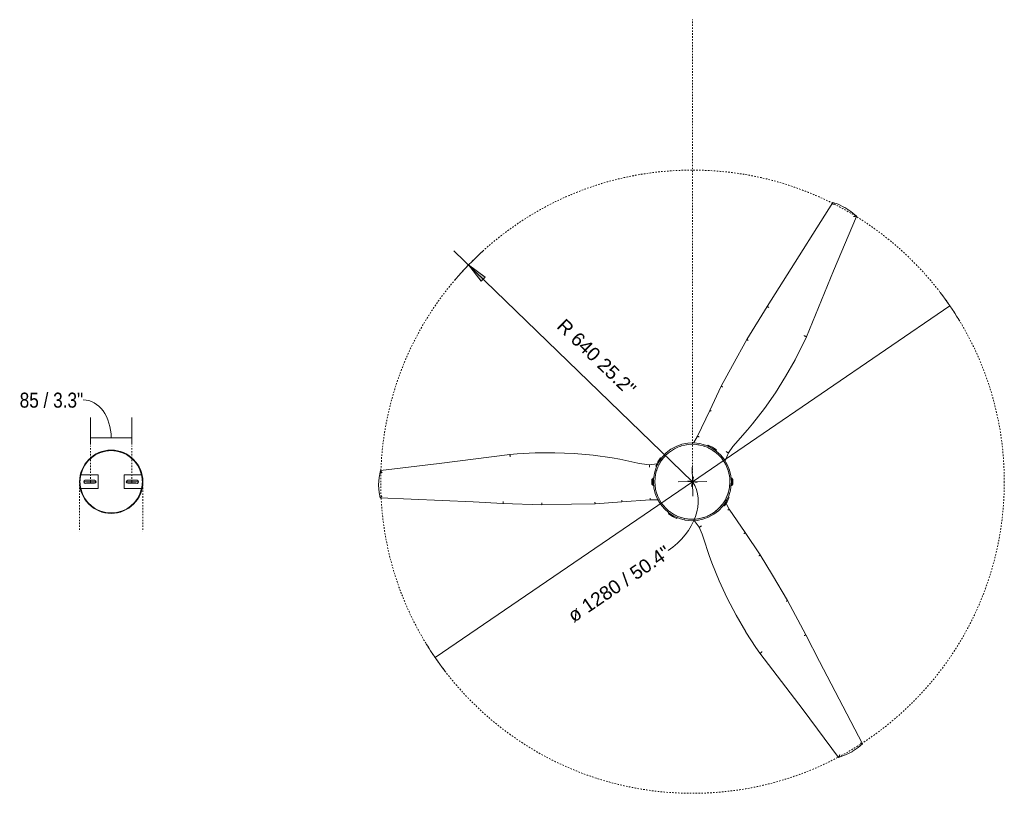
# Model space of a CAD drawing. Header units: millimetres. Extents: x 5770 to 11334, y -2860 to 7544.
# Tile 3 of 3: x 9313 to 11334, y 5955 to 7544. Entities that reach past the tile are written whole.
import ezdxf

# ---------------------------------------------------------------- set-up
doc = ezdxf.new("R2010")
doc.units = ezdxf.units.MM
doc.linetypes.add('Dash', pattern=[6, 3, -3])
doc.layers.add('A-ANNO-DIMS', color=7, linetype='Dash', lineweight=9, true_color=0xd2d2d2)
doc.layers.add('A-ANNO-DIMS-14', color=7, linetype='Continuous', lineweight=9)
doc.layers.add('E-LITE-EQPM', color=7, linetype='Continuous', lineweight=20)
doc.styles.add('Arial', font='arial.ttf', dxfattribs={"height": 28})
doc.styles.add('Arial Narrow', font='ARIALN.TTF', dxfattribs={"height": 30.8})
doc.dimstyles.new('Diameter_-_3mm_Arial', dxfattribs={"dimscale": 304.8, "dimtxt": 28.567263, "dimasz": 0, "dimexe": 0.110236, "dimexo": 0, "dimgap": 0.068898, "dimtad": 1, "dimjust": 3, "dimdec": 0, "dimzin": 0, "dimdsep": 46, "dimtxsty": 'Arial', "dimblk1": 'NONE', "dimblk2": 'NONE', "dimsah": 1, "dimcen": 0.09, "dimadec": 0, "dimazin": 0, "dimtfac": 1, "dimtdec": 4, "dimtix": 1, "dimtmove": 0, "dimatfit": 2, "dimfxl": 1, "dimtvp": 1, "dimtolj": 1, "dimtzin": 0, "dimarcsym": 2})
doc.dimstyles.new('FARO_-_2_2mm_Arial_Narrow_mm_Inch_Right_2', dxfattribs={"dimscale": 304.8, "dimtxt": 31.521674, "dimasz": 0, "dimexe": 0.137795, "dimexo": 0.0625, "dimgap": 0.022966, "dimtad": 1, "dimdec": 0, "dimzin": 0, "dimdsep": 46, "dimtxsty": 'Arial Narrow', "dimblk1": 'NONE', "dimblk2": 'NONE', "dimsah": 1, "dimcen": 0.09, "dimadec": 0, "dimazin": 0, "dimtfac": 1, "dimtdec": 4, "dimtix": 1, "dimtmove": 1, "dimatfit": 3, "dimfxl": 0.045932, "dimfxlon": 1, "dimtvp": 1, "dimtolj": 1, "dimtzin": 0, "dimarcsym": 2})
doc.dimstyles.new('Radial_-_3mm_Arial', dxfattribs={"dimscale": 304.8, "dimtxt": 28.567263, "dimasz": 0.137795, "dimexe": 0.137795, "dimexo": 0, "dimgap": 0.080381, "dimtad": 1, "dimjust": 3, "dimdec": 0, "dimzin": 0, "dimdsep": 46, "dimtxsty": 'Arial', "dimsah": 1, "dimcen": 0.09, "dimdle": 0.137795, "dimadec": 0, "dimazin": 0, "dimtfac": 1, "dimtdec": 4, "dimtix": 1, "dimtmove": 0, "dimatfit": 2, "dimfxl": 1, "dimtvp": 1, "dimtfill": 1, "dimtolj": 1, "dimtzin": 0, "dimarcsym": 2})

# ---------------------------------------------------------------- blocks, each defined once
blk = doc.blocks.new('32043-10 - 32043 MINI TUBEFAN Matt black ceiling fan with DC motor-516760-Planta_PDF')
at = {"layer": 'E-LITE-EQPM'}
for p, q in [((44.3, 388.8), (47.2, 309)), ((47.2, 309), (46.2, 248.2)), ((46.2, 248.2), (45.2, 199.8)), ((45.2, 199.8), (41.3, 144.8)), ((41.3, 144.8), (37, 86.6)), ((41.3, 144.8), (41.2, 144.8)), ((-7.5, 80.4), (-7.5, 81.4)), ((0, 81.4), (-7.4, 81.4)), ((-5.5, 81.4), (-5.5, 83.3)), ((0, 83.3), (-5.5, 83.3)), ((5.5, 83.3), (0, 83.3)), ((7.4, 81.4), (0, 81.4)), ((5.5, 83.3), (5.5, 81.4)), ((7.5, 81.4), (7.5, 80.4)), ((-48.1, 63.9), (-49.2, 65.6)), ((-32.3, 75.4), (-31.3, 73.6)), ((-12, 76.1), (-12.3, 76)), ((0, 80.4), (-7.4, 80.4)), ((-3.2, 79.8), (-3.2, 80.4)), ((7.4, 80.4), (0, 80.4)), ((3.2, 80.4), (3.2, 79.8)), ((65.6, 49.2), (63.9, 48.1)), ((75.4, 32.3), (73.6, 31.3)), ((-146.6, -35.5), (-93.9, -10.4)), ((-196.4, -59.3), (-146.6, -35.5)), ((-146.6, -35.5), (-146.6, -35.6)), ((-75.4, -32.3), (-73.6, -31.3)), ((-238.9, -82.3), (-196.4, -59.3)), ((-63.9, -48.1), (-65.6, -49.2)), ((-54.7, -54.2), (-54.5, -54.4)), ((-7.5, -81.4), (-7.5, -80.4)), ((0, -80.4), (-7.4, -80.4)), ((-3.2, -80.4), (-3.2, -79.8)), ((7.4, -80.4), (0, -80.4)), ((3.2, -79.8), (3.2, -80.4)), ((7.5, -80.4), (7.5, -81.4)), ((32.3, -75.4), (31.3, -73.6)), ((56.1, -75.7), (44.3, -69)), ((48.1, -63.9), (49.2, -65.6)), ((104.4, -108.4), (56.1, -75.7)), ((-292.2, -111.5), (-238.9, -82.3)), ((0, -81.4), (-7.4, -81.4)), ((-5.5, -83.3), (-5.5, -81.4)), ((0, -83.3), (-5.5, -83.3)), ((7.4, -81.4), (0, -81.4)), ((5.5, -83.3), (0, -83.3)), ((5.5, -81.4), (5.5, -83.3)), ((-360.1, -153.5), (-292.2, -111.5)), ((104.4, -108.4), (104.5, -108.3)), ((150.1, -139.3), (104.4, -108.4)), ((191.5, -164.4), (150.1, -139.3)), ((243.7, -195.5), (191.5, -164.4)), ((314.2, -232.9), (243.7, -195.5))]:
    blk.add_line(p, q, dxfattribs=at)
at = {"layer": 'E-LITE-EQPM', "flags": 128}
for points in [[(-56.3, 374.6), (-37.6, 519.5), (-23.5, 640.3)], [(-23.4, 640.4), (-8.6, 643.2), (6.4, 644.1), (6.7, 644.1)], [(6.7, 644.1), (21.7, 643.1), (33.1, 641)], [(33.1, 641), (41.3, 450), (44.3, 388.8)], [(-59.6, 322.8), (-57.6, 359.8), (-56.3, 374.6)], [(-48.9, 164.4), (-54.4, 203.5), (-58, 242.9), (-59.7, 282.5), (-59.6, 322.1), (-59.6, 322.8)], [(-38.5, 112.2), (-46.2, 148.7), (-48.9, 164.4)], [(41.2, 144.8), (40.8, 144.9), (40.2, 144.9), (39.5, 145), (38.6, 145), (37.7, 145.1)], [(-35.1, 88.1), (-36.8, 103.6), (-38.5, 112.2)], [(-37, 73.2), (-35.1, 88.1), (-35.1, 88.1)], [(37, 86.6), (37.2, 71.3), (37.3, 70.6)], [(0, -80), (-12.3, -79.1), (-24.2, -76.2), (-35.6, -71.6), (-46.2, -65.3), (-55.6, -57.5), (-63.8, -48.3), (-70.4, -37.9), (-75.4, -26.7), (-78.6, -14.8), (-80, -2.6), (-79.4, 9.7), (-77, 21.7), (-72.8, 33.3), (-66.8, 44), (-59.3, 53.7), (-50.3, 62.2), (-40.2, 69.2), (-29.1, 74.5), (-17.4, 78.1), (-5.2, 79.8), (0, 80)], [(-34.1, 69), (-34.9, 68.6), (-35.4, 68.3)], [(-23.2, 73.4), (-23.8, 73.2), (-24.6, 72.9)], [(0, 80), (12.3, 79.1), (24.2, 76.2), (35.6, 71.6), (46.2, 65.3), (55.6, 57.5), (63.8, 48.3), (70.4, 37.9), (75.4, 26.7), (78.6, 14.8), (80, 2.6), (79.4, -9.7), (77, -21.7), (72.8, -33.3), (66.8, -44), (59.3, -53.7), (50.3, -62.2), (40.2, -69.2), (29.1, -74.5), (17.4, -78.1), (5.2, -79.8), (0, -80)], [(13.6, 75.7), (12.5, 76), (12, 76)], [(25.5, 72.5), (24.2, 73.1), (23, 73.4)], [(36.2, 67.9), (35.3, 68.4), (33.7, 69.1)], [(45.9, 61.8), (45.6, 62.1), (44.2, 62.9)], [(64, 42.5), (62.5, 45), (61.8, 45.9)], [(-72.7, 25), (-73.2, 24), (-73.4, 23.2)], [(-68.2, 35.7), (-68.5, 35.1), (-68.9, 34.2)], [(69.8, 32.2), (68.7, 34.7), (67.7, 36.5)], [(73.8, 21.6), (73.3, 23.5), (72.1, 26.4)], [(-75.8, 13.1), (-76, 12.2), (-76, 11.9)], [(76.2, 10.2), (76.1, 11.8), (75.2, 15.6)], [(76.5, -6), (77, -0.2), (77, 0.1)], [(-93.9, -10.4), (-80.7, -2.7), (-79.9, -2.1)], [(-76.1, -11.4), (-76.1, -11.8), (-75.8, -13.2)], [(74.9, -16.8), (76, -12.2), (76.2, -10.5)], [(79.8, -3.6), (93.4, -13.9), (93.5, -13.9)], [(93.5, -13.9), (107.7, -20.2), (116.1, -23)], [(-146.6, -35.6), (-146.4, -35.9), (-146.2, -36.4), (-145.9, -37.1), (-145.5, -37.9), (-145.1, -38.8)], [(-73.6, -22.3), (-73.3, -23.5), (-72.5, -25.4)], [(-69.6, -32.7), (-68.7, -34.7), (-67.9, -36.1)], [(67.1, -37.4), (68.5, -35.1), (70.1, -31.3)], [(71.7, -27.5), (73.2, -24), (73.8, -21.2)], [(116.1, -23), (151.5, -34.6), (166.4, -40)], [(166.4, -40), (203.1, -54.9), (239, -71.5), (274.2, -89.7), (308.4, -109.6), (309, -110)], [(-63.9, -42.7), (-62.5, -45), (-61.8, -45.8)], [(40.5, -65.2), (45.2, -62.3), (54.4, -54.5), (62.2, -45.4), (65.1, -40.7)], [(-59.5, -73.8), (-72.2, -82.9), (-78.8, -88.7)], [(-43.3, -67.1), (-59.5, -73.8), (-59.5, -73.8)], [(-46.4, -61.3), (-45.6, -62.1), (-42.3, -64.1)], [(-37.1, -67.3), (-35.3, -68.4), (-32.1, -69.8)], [(-27.2, -71.8), (-24.2, -73.1), (-21.6, -73.7)], [(-16.8, -74.9), (-12.5, -76), (-10.7, -76.1)], [(-6.7, -76.5), (-0.5, -77), (0, -77)], [(0, -77), (12, -76.1), (17.2, -74.8)], [(21, -73.9), (23.8, -73.2), (27.6, -71.7)], [(31.1, -70.2), (34.9, -68.6), (37.4, -67.1)], [(-78.8, -88.7), (-106.7, -113.4), (-119, -123.6)], [(104.5, -108.3), (104.7, -108), (105.1, -107.6), (105.5, -107), (106, -106.2), (106.5, -105.4)], [(309, -110), (340.1, -130.2), (352.3, -138.7)], [(-119, -123.6), (-150.3, -147.7), (-182.8, -170.3), (-216.3, -191.3), (-250.7, -210.8), (-251.4, -211.2)], [(352.3, -138.7), (468.4, -227.3), (566, -299.9)], [(-573.8, -288), (-411.9, -186.4), (-360.1, -153.5)], [(-251.4, -211.2), (-284.6, -227.8), (-298, -234)], [(-298, -234), (-433.2, -289.4), (-545.2, -336.8)], [(538.3, -349.2), (368.8, -260.9), (314.2, -232.9)], [(-563.4, -312.5), (-570, -298.9), (-573.8, -288.1)], [(566.1, -300), (561.1, -314.2), (554.4, -327.7), (554.2, -327.9)], [(-545.3, -336.8), (-555.1, -325.3), (-563.3, -312.7), (-563.4, -312.5)], [(554.2, -327.9), (545.9, -340.4), (538.4, -349.2)]]:
    blk.add_lwpolyline(points, dxfattribs=at)
at = {"layer": 'E-LITE-EQPM'}
for centre, radius, start, end in [((0, 0), 82, 113.1712, 126.8288), ((0, 0), 80, 114.2907, 127.0003), ((0, 0), 80, 30, 37.0003), ((0, 0), 82, 23.1712, 36.8288), ((0, 0), 80, 22.9997, 28.5299), ((0.2, -0.3), 77.8, 11.525, 12.477), ((0, 0), 82, 203.1712, 216.8288), ((0, 0), 80, 202.9997, 208.5299), ((0, 0), 80, 210, 217.0003), ((0, 0), 82, 293.1712, 306.8288), ((0, 0), 80, 294.2907, 307.0003)]:
    blk.add_arc(centre, radius, start, end, dxfattribs=at)
for points, knots in [([(-23.4, 640.2), (-23.4, 640.3), (-23.5, 640.4), (-23.4, 640.4), (-23.4, 640.4)], [-0.2, -0.2, -0.2, -0.2, -0.1, -0.0267368, -0.0267368, -0.0267368, -0.0267368]), ([(-23.4, 640.4), (-23.3, 640.4), (-23.2, 640.4), (-22.9, 640.2), (-22.6, 640.1), (-22.4, 639.9), (-22.2, 639.8), (-22, 639.6), (-21.8, 639.5), (-21.6, 639.4), (-21.4, 639.2), (-21.1, 639), (-20.8, 638.8), (-20.5, 638.5), (-20.2, 638.2), (-19.5, 637.6), (-18.9, 637.1), (-18.5, 636.8)], [-1, -1, -1, -1, -0.9, -0.8, -0.75, -0.7, -0.65, -0.6, -0.575, -0.55, -0.5, -0.45, -0.4, -0.35, -0.3, -0.2, 0, 0, 0, 0]), ([(33, 641), (33.1, 641), (33.1, 641), (33.1, 640.9), (33.1, 640.8), (33, 640.7), (32.9, 640.6), (32.8, 640.4), (32.6, 640.2), (32.5, 640.1), (32.4, 640), (32.2, 639.8), (32, 639.6), (31.8, 639.4), (31.5, 639.1), (31.3, 638.9), (31, 638.7), (30.7, 638.3), (30.2, 637.9), (29.8, 637.5), (29.6, 637.4)], [-1, -1, -1, -1, -0.9, -0.85, -0.8, -0.75, -0.7, -0.65, -0.6, -0.575, -0.55, -0.5, -0.45, -0.4, -0.35, -0.3, -0.25, -0.2, -0.1, 0, 0, 0, 0]), ([(47.2, 309), (47.2, 309), (47.1, 309), (46.8, 309), (46, 309), (44.9, 309), (44, 309), (43.5, 308.9)], [-0.8787324, -0.8787324, -0.8787324, -0.8787324, -0.8, -0.6, -0.4, -0.2, 0, 0, 0, 0]), ([(45.2, 199.8), (45.2, 199.8), (45.2, 199.9), (44.8, 199.9), (44, 199.9), (42.9, 200), (42, 200), (41.6, 200.1)], [-0.8787589, -0.8787589, -0.8787589, -0.8787589, -0.8, -0.6, -0.4, -0.2, 0, 0, 0, 0]), ([(37, 86.6), (37, 86.6), (37, 86.6), (37, 86.6), (37, 86.6), (36.9, 86.6), (36.8, 86.6), (36.6, 86.6), (36.2, 86.7), (35.5, 86.7), (34.5, 86.8), (33.8, 86.8), (33.4, 86.9)], [0.121122, 0.121122, 0.121122, 0.121122, 0.1666667, 0.2083333, 0.25, 0.2916667, 0.3333333, 0.4166667, 0.5, 0.6666667, 0.8333333, 1, 1, 1, 1]), ([(-93.9, -10.4), (-93.9, -10.3), (-93.9, -10.4), (-93.9, -10.4), (-93.8, -10.4), (-93.8, -10.5), (-93.8, -10.6), (-93.7, -10.8), (-93.5, -11.1), (-93.2, -11.7), (-92.8, -12.6), (-92.5, -13.3), (-92.3, -13.7)], [0.121122, 0.121122, 0.121122, 0.121122, 0.1666667, 0.2083333, 0.25, 0.2916667, 0.3333333, 0.4166667, 0.5, 0.6666667, 0.8333333, 1, 1, 1, 1]), ([(-196.4, -59.3), (-196.4, -59.3), (-196.3, -59.3), (-196.2, -59.6), (-195.9, -60.3), (-195.4, -61.3), (-195, -62.2), (-194.8, -62.6)], [-0.8787589, -0.8787589, -0.8787589, -0.8787589, -0.8, -0.6, -0.4, -0.2, 0, 0, 0, 0]), ([(56.1, -75.7), (56.1, -75.6), (56.1, -75.6), (56.1, -75.6), (56.2, -75.6), (56.2, -75.5), (56.3, -75.4), (56.4, -75.3), (56.6, -74.9), (57, -74.4), (57.5, -73.6), (58, -73), (58.2, -72.6)], [0.121122, 0.121122, 0.121122, 0.121122, 0.1666667, 0.2083333, 0.25, 0.2916667, 0.3333333, 0.4166667, 0.5, 0.6666667, 0.8333333, 1, 1, 1, 1]), ([(-292.2, -111.5), (-292.2, -111.5), (-292.2, -111.6), (-292, -111.8), (-291.6, -112.5), (-291, -113.5), (-290.6, -114.3), (-290.4, -114.7)], [-0.8787324, -0.8787324, -0.8787324, -0.8787324, -0.8, -0.6, -0.4, -0.2, 0, 0, 0, 0]), ([(150.1, -139.3), (150.2, -139.3), (150.2, -139.3), (150.4, -139), (150.8, -138.3), (151.4, -137.4), (151.9, -136.7), (152.2, -136.3)], [-0.8787589, -0.8787589, -0.8787589, -0.8787589, -0.8, -0.6, -0.4, -0.2, 0, 0, 0, 0]), ([(243.7, -195.5), (243.7, -195.5), (243.7, -195.5), (243.9, -195.2), (244.3, -194.5), (244.8, -193.6), (245.3, -192.8), (245.5, -192.4)], [-0.8787324, -0.8787324, -0.8787324, -0.8787324, -0.8, -0.6, -0.4, -0.2, 0, 0, 0, 0]), ([(-573.8, -288.1), (-573.8, -288), (-573.8, -288), (-573.7, -287.9), (-573.6, -287.9), (-573.5, -287.9), (-573.3, -288), (-573.1, -288), (-572.9, -288), (-572.7, -288.1), (-572.6, -288.1), (-572.3, -288.2), (-572, -288.2), (-571.7, -288.3), (-571.4, -288.4), (-571.1, -288.5), (-570.7, -288.6), (-570.3, -288.8), (-569.7, -289), (-569.2, -289.2), (-568.9, -289.2)], [-1, -1, -1, -1, -0.9, -0.85, -0.8, -0.75, -0.7, -0.65, -0.6, -0.575, -0.55, -0.5, -0.45, -0.4, -0.35, -0.3, -0.25, -0.2, -0.1, 0, 0, 0, 0]), ([(566.1, -300), (566, -300.1), (565.9, -300.2), (565.7, -300.3), (565.4, -300.5), (565.2, -300.6), (564.9, -300.7), (564.7, -300.8), (564.5, -300.9), (564.3, -301), (564, -301.1), (563.7, -301.3), (563.4, -301.4), (563, -301.5), (562.5, -301.7), (561.7, -302), (560.9, -302.3), (560.4, -302.4)], [-1, -1, -1, -1, -0.9, -0.8, -0.75, -0.7, -0.65, -0.6, -0.575, -0.55, -0.5, -0.45, -0.4, -0.35, -0.3, -0.2, 0, 0, 0, 0]), ([(565.9, -299.9), (566, -299.9), (566.1, -299.9), (566.1, -300), (566.1, -300)], [-0.2, -0.2, -0.2, -0.2, -0.1, -0.0267368, -0.0267368, -0.0267368, -0.0267368]), ([(-545.4, -336.8), (-545.4, -336.7), (-545.4, -336.6), (-545.4, -336.3), (-545.4, -336), (-545.4, -335.7), (-545.4, -335.5), (-545.4, -335.2), (-545.3, -335), (-545.3, -334.8), (-545.3, -334.5), (-545.2, -334.1), (-545.2, -333.8), (-545.1, -333.4), (-545, -332.9), (-544.9, -332), (-544.7, -331.2), (-544.6, -330.7)], [-1, -1, -1, -1, -0.9, -0.8, -0.75, -0.7, -0.65, -0.6, -0.575, -0.55, -0.5, -0.45, -0.4, -0.35, -0.3, -0.2, 0, 0, 0, 0]), ([(-545.1, -336.7), (-545.2, -336.8), (-545.3, -336.8), (-545.3, -336.8), (-545.3, -336.8)], [-0.2, -0.2, -0.2, -0.2, -0.1, -0.0267368, -0.0267368, -0.0267368, -0.0267368]), ([(538.4, -349.2), (538.4, -349.2), (538.3, -349.2), (538.3, -349.2), (538.2, -349.1), (538.1, -349), (538.1, -348.8), (538, -348.6), (537.9, -348.4), (537.9, -348.3), (537.8, -348.1), (537.8, -347.9), (537.7, -347.6), (537.6, -347.3), (537.5, -347), (537.4, -346.6), (537.3, -346.3), (537.2, -345.8), (537.1, -345.2), (537, -344.6), (536.9, -344.4)], [-1, -1, -1, -1, -0.9, -0.85, -0.8, -0.75, -0.7, -0.65, -0.6, -0.575, -0.55, -0.5, -0.45, -0.4, -0.35, -0.3, -0.25, -0.2, -0.1, 0, 0, 0, 0])]:
    blk.add_open_spline(points, degree=3, knots=knots, dxfattribs=at)
for points in [[(44.3, 388.8), (44.3, 388.8), (44.2, 388.8), (43.8, 388.7), (43.3, 388.7), (42.5, 388.6), (41.7, 388.6), (41, 388.6), (40.7, 388.5)], [(-56.3, 374.6), (-56.3, 374.6), (-56.3, 374.6), (-56.3, 374.6)], [(-56.3, 374.6), (-56.3, 374.6), (-56.3, 374.6), (-56.3, 374.6)], [(-56.3, 374.6), (-56.2, 374.6), (-55.8, 374.6), (-55, 374.5), (-53.8, 374.4), (-52.4, 374.3), (-51.5, 374.2), (-51, 374.1)], [(-35.1, 88.1), (-35.1, 88.1), (-35.1, 88.1), (-35.1, 88.1)], [(-35.1, 88.1), (-35.1, 88.1), (-35.1, 88.1), (-35, 88.1)], [(-35, 88.1), (-35, 88.1), (-34.6, 88.1), (-33.8, 88.1), (-32.6, 88), (-31.2, 88), (-30.2, 88), (-29.8, 88)], [(76.7, -3.3), (76.7, -3.3), (76.8, -3.2), (76.8, -3.2)], [(93.4, -14), (93.4, -14), (93.2, -14.3), (92.8, -15.1), (92.2, -16.1), (91.4, -17.3), (91, -18.1), (90.7, -18.5)], [(93.4, -13.9), (93.5, -13.9), (93.5, -13.9), (93.5, -13.9)], [(93.5, -13.9), (93.5, -13.9), (93.4, -13.9), (93.4, -14)], [(-59.5, -73.7), (-59.6, -73.7), (-59.7, -73.4), (-60.2, -72.6), (-60.7, -71.6), (-61.4, -70.4), (-61.9, -69.5), (-62.1, -69.1)], [(-59.5, -73.8), (-59.5, -73.8), (-59.5, -73.8), (-59.5, -73.7)], [(-59.5, -73.8), (-59.5, -73.8), (-59.5, -73.8), (-59.5, -73.8)], [(352.3, -138.7), (352.2, -138.8), (352, -139.1), (351.5, -139.8), (350.8, -140.8), (350, -141.9), (349.4, -142.6), (349.2, -143)], [(352.3, -138.7), (352.3, -138.7), (352.3, -138.7), (352.3, -138.7)], [(352.3, -138.7), (352.3, -138.7), (352.3, -138.7), (352.3, -138.7)], [(-360.1, -153.5), (-360.1, -153.5), (-360.1, -153.6), (-359.8, -153.9), (-359.5, -154.4), (-359.1, -155), (-358.7, -155.7), (-358.3, -156.3), (-358.1, -156.6)], [(-298.1, -233.9), (-298.1, -233.8), (-298.3, -233.5), (-298.6, -232.7), (-299.1, -231.7), (-299.7, -230.4), (-300, -229.5), (-300.2, -229.1)], [(-298, -234), (-298, -234), (-298.1, -234), (-298.1, -233.9)], [(-298, -233.9), (-298, -234), (-298, -234), (-298, -234)], [(314.2, -232.9), (314.3, -232.9), (314.3, -232.8), (314.4, -232.5), (314.7, -232), (315, -231.3), (315.4, -230.5), (315.7, -230), (315.9, -229.7)]]:
    blk.add_open_spline(points, degree=3, dxfattribs=at)
blk = doc.blocks.new('DIMBLOCK9-Planta_PDF Fixing Holes')
at = {"layer": 'A-ANNO-DIMS-14', "color": 251, "true_color": 0x5b5b5b, "transparency": 16777216}
for p, q in [((9458.5, 6671.1), (9458.5, 6727.1)), ((9543.5, 6671.1), (9543.5, 6727.1)), ((9458.5, 6685.1), (9543.5, 6685.1)), ((9458.5, 6685.1), (9458.5, 6671.1)), ((9543.5, 6685.1), (9543.5, 6671.1))]:
    blk.add_line(p, q, dxfattribs=at)
blk.add_ellipse((9443.8, 6685.1), major_axis=(0, 78.1), ratio=0.732571, start_param=4.712389, end_param=6.283185, dxfattribs=at)
at = {"layer": 'A-ANNO-DIMS-14', "color": 0, "transparency": 16777216, "insert": (9313.2, 6777.9), "char_height": 30.8, "width": 156.708, "attachment_point": 1, "line_spacing_factor": 0.974696, "style": 'Arial Narrow'}
blk.add_mtext('85 / 3.3"', dxfattribs=at)
blk = doc.blocks.new('_None')
blk = doc.blocks.new('DIMBLOCK10-Planta_PDF')
at = {"layer": 'A-ANNO-DIMS-14', "color": 8, "true_color": 0x787878, "transparency": 16777216}
for p, q in [((10694.3, 6595), (11222.7, 6956.1)), ((10694.3, 6595), (10166, 6233.8)), ((10684.6, 6596.8), (10704.1, 6593.1)), ((10692.5, 6585.2), (10696.2, 6604.7))]:
    blk.add_line(p, q, dxfattribs=at)
for start, end in [(31.3498, 37.3659), (211.3498, 217.3659)]:
    blk.add_arc((10694.3, 6595), 640, start, end, dxfattribs=at)
blk.add_ellipse((10594.1, 6526.4), major_axis=(100.3, 68.6), ratio=0.727559, start_param=4.712389, end_param=6.283185, dxfattribs=at)
at = {"layer": 'A-ANNO-DIMS-14', "color": 0, "transparency": 16777216, "insert": (10434.8, 6327.9), "char_height": 28, "width": 292.177, "attachment_point": 1, "rotation": 34.3579, "line_spacing_factor": 0.941778, "style": 'Arial'}
blk.add_mtext('ø 1280 / 50.4"', dxfattribs=at)
blk = doc.blocks.new('DIMBLOCK11-Planta_PDF')
at = {"layer": 'A-ANNO-DIMS-14', "transparency": 16777216}
blk.add_hatch(color=256, dxfattribs=at).paths.add_polyline_path([(10234.5, 7040.1), (10260.8, 7006.9), (10268.5, 7014.8)])
for p, q in [((10694.3, 6595), (10204.3, 7069.3)), ((10234.5, 7040.1), (10260.8, 7006.9)), ((10268.5, 7014.8), (10234.5, 7040.1)), ((10260.8, 7006.9), (10268.5, 7014.8)), ((10693.9, 6624.6), (10694.8, 6565.3)), ((10664.7, 6594.5), (10724, 6595.4))]:
    blk.add_line(p, q, dxfattribs=at)
blk.add_arc((10694.3, 6595), 640, 132.1715, 139.6916, dxfattribs=at)
at = {"layer": 'A-ANNO-DIMS-14', "color": 0, "transparency": 16777216, "insert": (10433.3, 6932.3), "char_height": 28, "width": 245.239, "attachment_point": 1, "rotation": 315.9316, "line_spacing_factor": 0.941778, "style": 'Arial', "bg_fill": 3, "box_fill_scale": 1.25, "bg_fill_color": 256, "bg_fill_true_color": 13158600, "bg_fill_transparency": 0}
blk.add_mtext('R 640 25.2"', dxfattribs=at)

msp = doc.modelspace()

# ---------------------------------------------------------------- linework, layer by layer
at = {"layer": 'A-ANNO-DIMS'}
for p, q in [((10694.3, 6595), (10694.3, 7544)), ((9458.5, 6595), (9458.5, 6669)), ((9543.5, 6595), (9543.5, 6669)), ((9436, 6595), (9436, 6492.7)), ((9469.7, 6595), (9469.7, 6595.8)), ((9566, 6595), (9566, 6492.7))]:
    msp.add_line(p, q, dxfattribs=at)
msp.add_circle((10694.3, 6595), 640, dxfattribs=at)
at = {"layer": 'E-LITE-EQPM'}
for p, q in [((9474.4, 6608.8), (9438.5, 6608.8)), ((9470, 6594.8), (9445, 6594.8)), ((9450.1, 6597.9), (9466.9, 6597.9)), ((9466.9, 6591.7), (9450.1, 6591.7)), ((9458.5, 6591.7), (9458.5, 6597.9)), ((9474.4, 6580.8), (9474.4, 6608.8)), ((9563.4, 6608.8), (9527.6, 6608.8)), ((9527.6, 6608.8), (9527.6, 6580.8)), ((9532, 6594.8), (9557, 6594.8)), ((9535.1, 6597.9), (9551.9, 6597.9)), ((9551.9, 6591.7), (9535.1, 6591.7)), ((9543.5, 6591.7), (9543.5, 6597.9)), ((9438.5, 6580.8), (9474.4, 6580.8)), ((9527.6, 6580.8), (9563.4, 6580.8))]:
    msp.add_line(p, q, dxfattribs=at)
for centre, radius, start, end in [((10694.1, 6594.8), 77, 90, 270), ((10694.1, 6594.8), 77, 270, 90), ((9501, 6594.8), 65, 0, 180), ((9501, 6594.8), 64, 12.6361, 167.3639), ((9501, 6594.8), 65, 180, 0), ((9501, 6594.8), 64, 167.3658, 180), ((9501, 6594.8), 64, 180, 192.6342), ((9501, 6594.8), 64, 170.8911, 172.9933), ((9448.5, 6594.8), 3.5, 62.3396, 297.6604), ((9466.9, 6594.8), 3.1, 270, 90), ((9535.1, 6594.8), 3.1, 90, 270), ((9553.5, 6594.8), 3.5, 242.3396, 117.6604), ((9501, 6594.8), 64, 360, 12.6342), ((9501, 6594.8), 64, 347.3658, 360), ((9501, 6594.8), 64, 7.0067, 9.1089), ((9501, 6594.8), 64, 187.0067, 189.1089), ((9501, 6594.8), 64, 192.6361, 347.3639), ((9501, 6594.8), 64, 350.8911, 352.9933)]:
    msp.add_arc(centre, radius, start, end, dxfattribs=at)

# ---------------------------------------------------------------- block references
at = {"layer": 'E-LITE-EQPM', "extrusion": (0, 0, -1), "rotation": 270.0000000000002}
msp.add_blockref('32043-10 - 32043 MINI TUBEFAN Matt black ceiling fan with DC motor-516760-Planta_PDF', (-10694.1, 6594.8), dxfattribs=at)

# ---------------------------------------------------------------- dimensions: what is measured, and where the dimension line sits
at = {"layer": 'A-ANNO-DIMS', "color": 8, "linetype": 'Continuous', "true_color": 0x787878}
dim = msp.add_diameter_dim_2p(p1=(11222.7, 6956.1), p2=(10166, 6233.8), dimstyle='Diameter_-_3mm_Arial', override={"dimpost": 'ø<>'}, dxfattribs=at)
dim.commit()
dim.dimension.update_dxf_attribs({"geometry": 'DIMBLOCK10-Planta_PDF', "text_midpoint": (10672.3, 6627.3)})
at = {"layer": 'A-ANNO-DIMS', "color": 251, "linetype": 'Continuous', "true_color": 0x5b5b5b}
dim = msp.add_linear_dim(base=(9543.5, 6685.1), p1=(9458.5, 6671.1), p2=(9543.5, 6671.1), dimstyle='FARO_-_2_2mm_Arial_Narrow_mm_Inch_Right_2', override={"dimpost": '<>', "dimfxl": 84.975192}, dxfattribs=at)
dim.commit()
dim.dimension.update_dxf_attribs({"geometry": 'DIMBLOCK9-Planta_PDF Fixing Holes', "text_midpoint": (9391.6, 6757.4), "dimtype": 160})

# ---------------------------------------------------------------- next in the draw order: dimensions: what is measured, and where the dimension line sits
at = {"layer": 'A-ANNO-DIMS', "color": 7, "linetype": 'Continuous'}
dim = msp.add_radius_dim(center=(10694.3, 6595), mpoint=(10234.5, 7040.1), dimstyle='Radial_-_3mm_Arial', override={"dimpost": 'R<>'}, dxfattribs=at)
dim.commit()
dim.dimension.update_dxf_attribs({"geometry": 'DIMBLOCK11-Planta_PDF', "text_midpoint": (10509, 6833.4)})

doc.saveas('drawing.dxf')
